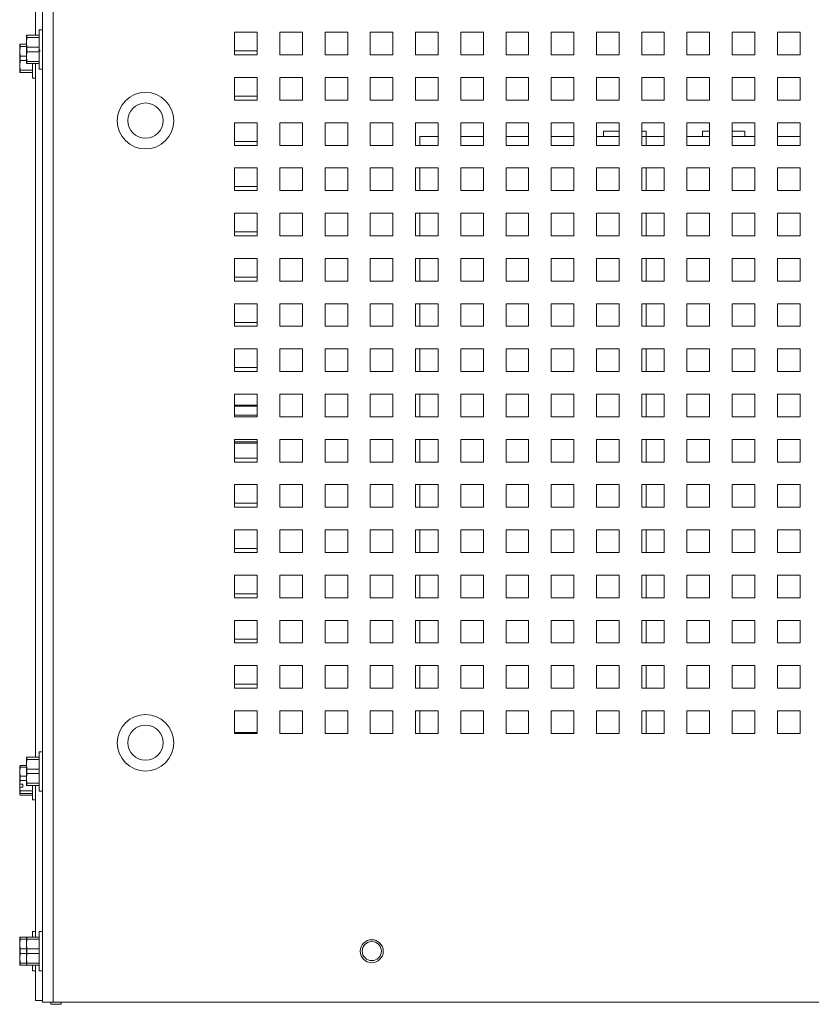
# Model space of a CAD drawing. Header units: inches. Extents: x 1 to 109, y 1 to 85.
# Tile 7 of 65: x 44.52 to 50.36, y 11.06 to 18.32. Entities that reach past the tile are written whole.
import ezdxf

# ---------------------------------------------------------------- set-up
doc = ezdxf.new("R2010")
doc.units = ezdxf.units.IN
doc.header["$MEASUREMENT"] = 0

msp = doc.modelspace()

# ---------------------------------------------------------------- linework, layer by layer
at = {"color": 7, "linetype": 'Continuous', "lineweight": 15, "ltscale": 5}
for p, q in [((44.6887, 24.3069), (44.6887, 11.0777)), ((44.7676, 24.2902), (44.7676, 11.0777)), ((44.6389, 23.3117), (44.6389, 18.2009)), ((44.6887, 18.2417), (44.6652, 18.2417)), ((44.6652, 18.2417), (44.6652, 17.9517)), ((46.2721, 18.2235), (46.1054, 18.2235)), ((46.1054, 18.2235), (46.1054, 18.0569)), ((46.2721, 18.0569), (46.2721, 18.2235)), ((46.4387, 18.2235), (46.4387, 18.0569)), ((46.6054, 18.2235), (46.4387, 18.2235)), ((46.6054, 18.0569), (46.6054, 18.2235)), ((46.9387, 18.2235), (46.7721, 18.2235)), ((46.7721, 18.2235), (46.7721, 18.0569)), ((46.9387, 18.0569), (46.9387, 18.2235)), ((47.1054, 18.2235), (47.1054, 18.0569)), ((47.2721, 18.2235), (47.1054, 18.2235)), ((47.2721, 18.0569), (47.2721, 18.2235)), ((47.6054, 18.2235), (47.4387, 18.2235)), ((47.4387, 18.2235), (47.4387, 18.0569)), ((47.6054, 18.0569), (47.6054, 18.2235)), ((47.9387, 18.2235), (47.7721, 18.2235)), ((47.7721, 18.2235), (47.7721, 18.0569)), ((47.9387, 18.0569), (47.9387, 18.2235)), ((48.2721, 18.2235), (48.1054, 18.2235)), ((48.1054, 18.2235), (48.1054, 18.0569)), ((48.2721, 18.0569), (48.2721, 18.2235)), ((48.6054, 18.2235), (48.4387, 18.2235)), ((48.4387, 18.2235), (48.4387, 18.0569)), ((48.6054, 18.0569), (48.6054, 18.2235)), ((48.9387, 18.2235), (48.7721, 18.2235)), ((48.7721, 18.2235), (48.7721, 18.0569)), ((48.9387, 18.0569), (48.9387, 18.2235)), ((49.2721, 18.2235), (49.1054, 18.2235)), ((49.1054, 18.2235), (49.1054, 18.0569)), ((49.2721, 18.0569), (49.2721, 18.2235)), ((49.6054, 18.2235), (49.4387, 18.2235)), ((49.4387, 18.2235), (49.4387, 18.0569)), ((49.6054, 18.0569), (49.6054, 18.2235)), ((49.9387, 18.2235), (49.7721, 18.2235)), ((49.7721, 18.2235), (49.7721, 18.0569)), ((49.9387, 18.0569), (49.9387, 18.2235)), ((50.2721, 18.2235), (50.1054, 18.2235)), ((50.1054, 18.2235), (50.1054, 18.0569)), ((50.2721, 18.0569), (50.2721, 18.2235)), ((44.5716, 18.2009), (44.5712, 18.2001)), ((44.5712, 18.1488), (44.5712, 18.2001)), ((44.5749, 18.1844), (44.5712, 18.1488)), ((44.5712, 18.0446), (44.5712, 18.1488)), ((44.5712, 18.1488), (44.5749, 18.1131)), ((44.5716, 18.2009), (44.5749, 18.2009)), ((44.5749, 18.2009), (44.5749, 18.1844)), ((44.5749, 18.2009), (44.6652, 18.2009)), ((44.6652, 18.1844), (44.5749, 18.1844)), ((44.5218, 18.1352), (44.5214, 18.1344)), ((44.5214, 18.0831), (44.5214, 18.1344)), ((44.525, 18.1188), (44.5214, 18.0831)), ((44.5214, 17.979), (44.5214, 18.0831)), ((44.5214, 18.0831), (44.525, 18.0475)), ((44.5218, 18.1352), (44.525, 18.1352)), ((44.525, 18.1352), (44.525, 18.1188)), ((44.525, 18.1352), (44.5712, 18.1352)), ((44.5712, 18.1188), (44.525, 18.1188)), ((44.5749, 18.0803), (44.5712, 18.0446)), ((44.5749, 18.1131), (44.5749, 18.0803)), ((44.5749, 18.1131), (44.6652, 18.1131)), ((44.6652, 18.0803), (44.5749, 18.0803)), ((46.2721, 18.086), (46.1056, 18.086)), ((46.1056, 18.086), (46.1056, 18.0569)), ((44.525, 18.0146), (44.5214, 17.979)), ((44.525, 18.0475), (44.525, 18.0146)), ((44.525, 18.0475), (44.5712, 18.0475)), ((44.5712, 18.0146), (44.525, 18.0146)), ((44.5712, 18.0446), (44.5749, 18.009)), ((44.5712, 17.9934), (44.5712, 18.0446)), ((44.5712, 17.9934), (44.5716, 17.9925)), ((44.5749, 17.9925), (44.5716, 17.9925)), ((44.5749, 18.009), (44.6652, 18.009)), ((44.5749, 18.009), (44.5749, 17.9925)), ((44.6652, 17.9925), (44.5749, 17.9925)), ((44.6154, 17.9925), (44.6154, 17.886)), ((44.6389, 17.9925), (44.6389, 12.8817)), ((46.1054, 18.0569), (46.2721, 18.0569)), ((46.4387, 18.0569), (46.6054, 18.0569)), ((46.7721, 18.0569), (46.9387, 18.0569)), ((47.1054, 18.0569), (47.2721, 18.0569)), ((47.4387, 18.0569), (47.6054, 18.0569)), ((47.7721, 18.0569), (47.9387, 18.0569)), ((48.1054, 18.0569), (48.2721, 18.0569)), ((48.4387, 18.0569), (48.6054, 18.0569)), ((48.7721, 18.0569), (48.9387, 18.0569)), ((49.1054, 18.0569), (49.2721, 18.0569)), ((49.4387, 18.0569), (49.6054, 18.0569)), ((49.7721, 18.0569), (49.9387, 18.0569)), ((50.1054, 18.0569), (50.2721, 18.0569)), ((44.5214, 17.979), (44.525, 17.9433)), ((44.5214, 17.9277), (44.5214, 17.979)), ((44.5214, 17.9277), (44.5218, 17.9269)), ((44.525, 17.9269), (44.5218, 17.9269)), ((44.525, 17.9433), (44.6154, 17.9433)), ((44.525, 17.9433), (44.525, 17.9269)), ((44.6154, 17.9269), (44.525, 17.9269)), ((44.6652, 17.9517), (44.6887, 17.9517)), ((44.6154, 17.886), (44.6389, 17.886)), ((46.1054, 17.8902), (46.1054, 17.7235)), ((46.2721, 17.8902), (46.1054, 17.8902)), ((46.2721, 17.7235), (46.2721, 17.8902)), ((46.4387, 17.8902), (46.4387, 17.7235)), ((46.6054, 17.8902), (46.4387, 17.8902)), ((46.6054, 17.7235), (46.6054, 17.8902)), ((46.9387, 17.8902), (46.7721, 17.8902)), ((46.7721, 17.8902), (46.7721, 17.7235)), ((46.9387, 17.7235), (46.9387, 17.8902)), ((47.1054, 17.8902), (47.1054, 17.7235)), ((47.2721, 17.8902), (47.1054, 17.8902)), ((47.2721, 17.7235), (47.2721, 17.8902)), ((47.6054, 17.8902), (47.4387, 17.8902)), ((47.4387, 17.8902), (47.4387, 17.7235)), ((47.6054, 17.7235), (47.6054, 17.8902)), ((47.9387, 17.8902), (47.7721, 17.8902)), ((47.7721, 17.8902), (47.7721, 17.7235)), ((47.9387, 17.7235), (47.9387, 17.8902)), ((48.2721, 17.8902), (48.1054, 17.8902)), ((48.1054, 17.8902), (48.1054, 17.7235)), ((48.2721, 17.7235), (48.2721, 17.8902)), ((48.6054, 17.8902), (48.4387, 17.8902)), ((48.4387, 17.8902), (48.4387, 17.7235)), ((48.6054, 17.7235), (48.6054, 17.8902)), ((48.9387, 17.8902), (48.7721, 17.8902)), ((48.7721, 17.8902), (48.7721, 17.7235)), ((48.9387, 17.7235), (48.9387, 17.8902)), ((49.2721, 17.8902), (49.1054, 17.8902)), ((49.1054, 17.8902), (49.1054, 17.7235)), ((49.2721, 17.7235), (49.2721, 17.8902)), ((49.6054, 17.8902), (49.4387, 17.8902)), ((49.4387, 17.8902), (49.4387, 17.7235)), ((49.6054, 17.7235), (49.6054, 17.8902)), ((49.9387, 17.8902), (49.7721, 17.8902)), ((49.7721, 17.8902), (49.7721, 17.7235)), ((49.9387, 17.7235), (49.9387, 17.8902)), ((50.2721, 17.8902), (50.1054, 17.8902)), ((50.1054, 17.8902), (50.1054, 17.7235)), ((50.2721, 17.7235), (50.2721, 17.8902)), ((46.1054, 17.7235), (46.2721, 17.7235)), ((46.2721, 17.7527), (46.1056, 17.7527)), ((46.1056, 17.7527), (46.1056, 17.7235)), ((46.4387, 17.7235), (46.6054, 17.7235)), ((46.7721, 17.7235), (46.9387, 17.7235)), ((47.1054, 17.7235), (47.2721, 17.7235)), ((47.4387, 17.7235), (47.6054, 17.7235)), ((47.7721, 17.7235), (47.9387, 17.7235)), ((48.1054, 17.7235), (48.2721, 17.7235)), ((48.4387, 17.7235), (48.6054, 17.7235)), ((48.7721, 17.7235), (48.9387, 17.7235)), ((49.1054, 17.7235), (49.2721, 17.7235)), ((49.4387, 17.7235), (49.6054, 17.7235)), ((49.7721, 17.7235), (49.9387, 17.7235)), ((50.1054, 17.7235), (50.2721, 17.7235)), ((46.1054, 17.5569), (46.1054, 17.3902)), ((46.2721, 17.5569), (46.1054, 17.5569)), ((46.2721, 17.3902), (46.2721, 17.5569)), ((46.4387, 17.5569), (46.4387, 17.3902)), ((46.6054, 17.5569), (46.4387, 17.5569)), ((46.6054, 17.3902), (46.6054, 17.5569)), ((46.9387, 17.5569), (46.7721, 17.5569)), ((46.7721, 17.5569), (46.7721, 17.3902)), ((46.9387, 17.3902), (46.9387, 17.5569)), ((47.1054, 17.5569), (47.1054, 17.3902)), ((47.2721, 17.5569), (47.1054, 17.5569)), ((47.2721, 17.3902), (47.2721, 17.5569)), ((47.6054, 17.5569), (47.4387, 17.5569)), ((47.4387, 17.5569), (47.4387, 17.3902)), ((47.6054, 17.3902), (47.6054, 17.5569)), ((47.9387, 17.5569), (47.7721, 17.5569)), ((47.7721, 17.5569), (47.7721, 17.3902)), ((47.9387, 17.3902), (47.9387, 17.5569)), ((48.2721, 17.5569), (48.1054, 17.5569)), ((48.1054, 17.5569), (48.1054, 17.3902)), ((48.2721, 17.3902), (48.2721, 17.5569)), ((48.6054, 17.5569), (48.4387, 17.5569)), ((48.4387, 17.5569), (48.4387, 17.3902)), ((48.6054, 17.3902), (48.6054, 17.5569)), ((48.9387, 17.5569), (48.7721, 17.5569)), ((48.7721, 17.5569), (48.7721, 17.3902)), ((48.9387, 17.3902), (48.9387, 17.5569)), ((49.2721, 17.5569), (49.1054, 17.5569)), ((49.1054, 17.5569), (49.1054, 17.3902)), ((49.2721, 17.3902), (49.2721, 17.5569)), ((49.6054, 17.5569), (49.4387, 17.5569)), ((49.4387, 17.5569), (49.4387, 17.3902)), ((49.6054, 17.3902), (49.6054, 17.5569)), ((49.9387, 17.5569), (49.7721, 17.5569)), ((49.7721, 17.5569), (49.7721, 17.3902)), ((49.9387, 17.3902), (49.9387, 17.5569)), ((50.2721, 17.5569), (50.1054, 17.5569)), ((50.1054, 17.5569), (50.1054, 17.3902)), ((50.2721, 17.3902), (50.2721, 17.5569)), ((48.8246, 17.4935), (48.8246, 17.4544)), ((48.8246, 17.4935), (48.9387, 17.4935)), ((49.1054, 17.4935), (49.1371, 17.4935)), ((49.1371, 17.4935), (49.1371, 17.4544)), ((49.5538, 17.4935), (49.5538, 17.4544)), ((49.5538, 17.4935), (49.6054, 17.4935)), ((49.7721, 17.4935), (49.8663, 17.4935)), ((49.8663, 17.4935), (49.8663, 17.4544)), ((46.2721, 17.4194), (46.1056, 17.4194)), ((46.1056, 17.4194), (46.1056, 17.3902)), ((47.4712, 17.3902), (47.4712, 17.4544)), ((47.4712, 17.4544), (47.6054, 17.4544)), ((47.7721, 17.4544), (47.9387, 17.4544)), ((48.1054, 17.4544), (48.2721, 17.4544)), ((48.4387, 17.4544), (48.6054, 17.4544)), ((48.7721, 17.4544), (48.8246, 17.4544)), ((48.8246, 17.4544), (48.9387, 17.4544)), ((49.1054, 17.4544), (49.1371, 17.4544)), ((49.1371, 17.4544), (49.1379, 17.4544)), ((49.1379, 17.4544), (49.2721, 17.4544)), ((49.4387, 17.4544), (49.5538, 17.4544)), ((49.5538, 17.4544), (49.6054, 17.4544)), ((49.7721, 17.4544), (49.8663, 17.4544)), ((49.8663, 17.4544), (49.9387, 17.4544)), ((50.1054, 17.4544), (50.2721, 17.4544)), ((46.1054, 17.3902), (46.2721, 17.3902)), ((46.4387, 17.3902), (46.6054, 17.3902)), ((46.7721, 17.3902), (46.9387, 17.3902)), ((47.1054, 17.3902), (47.2721, 17.3902)), ((47.4387, 17.3902), (47.6054, 17.3902)), ((47.7721, 17.3902), (47.9387, 17.3902)), ((48.1054, 17.3902), (48.2721, 17.3902)), ((48.4387, 17.3902), (48.6054, 17.3902)), ((48.7721, 17.3902), (48.9387, 17.3902)), ((49.1054, 17.3902), (49.2721, 17.3902)), ((49.4387, 17.3902), (49.6054, 17.3902)), ((49.7721, 17.3902), (49.9387, 17.3902)), ((50.1054, 17.3902), (50.2721, 17.3902)), ((46.1054, 17.2235), (46.1054, 17.0569)), ((46.2721, 17.2235), (46.1054, 17.2235)), ((46.2721, 17.0569), (46.2721, 17.2235)), ((46.4387, 17.2235), (46.4387, 17.0569)), ((46.6054, 17.2235), (46.4387, 17.2235)), ((46.6054, 17.0569), (46.6054, 17.2235)), ((46.9387, 17.2235), (46.7721, 17.2235)), ((46.7721, 17.2235), (46.7721, 17.0569)), ((46.9387, 17.0569), (46.9387, 17.2235)), ((47.1054, 17.2235), (47.1054, 17.0569)), ((47.2721, 17.2235), (47.1054, 17.2235)), ((47.2721, 17.0569), (47.2721, 17.2235)), ((47.6054, 17.2235), (47.4387, 17.2235)), ((47.4387, 17.2235), (47.4387, 17.0569)), ((47.4712, 17.0569), (47.4712, 17.2235)), ((47.6054, 17.0569), (47.6054, 17.2235)), ((47.9387, 17.2235), (47.7721, 17.2235)), ((47.7721, 17.2235), (47.7721, 17.0569)), ((47.9387, 17.0569), (47.9387, 17.2235)), ((48.2721, 17.2235), (48.1054, 17.2235)), ((48.1054, 17.2235), (48.1054, 17.0569)), ((48.2721, 17.0569), (48.2721, 17.2235)), ((48.6054, 17.2235), (48.4387, 17.2235)), ((48.4387, 17.2235), (48.4387, 17.0569)), ((48.6054, 17.0569), (48.6054, 17.2235)), ((48.9387, 17.2235), (48.7721, 17.2235)), ((48.7721, 17.2235), (48.7721, 17.0569)), ((48.9387, 17.0569), (48.9387, 17.2235)), ((49.2721, 17.2235), (49.1054, 17.2235)), ((49.1054, 17.2235), (49.1054, 17.0569)), ((49.2721, 17.0569), (49.2721, 17.2235)), ((49.6054, 17.2235), (49.4387, 17.2235)), ((49.4387, 17.2235), (49.4387, 17.0569)), ((49.6054, 17.0569), (49.6054, 17.2235)), ((49.9387, 17.2235), (49.7721, 17.2235)), ((49.7721, 17.2235), (49.7721, 17.0569)), ((49.9387, 17.0569), (49.9387, 17.2235)), ((50.2721, 17.2235), (50.1054, 17.2235)), ((50.1054, 17.2235), (50.1054, 17.0569)), ((50.2721, 17.0569), (50.2721, 17.2235)), ((46.1054, 17.0569), (46.2721, 17.0569)), ((46.2721, 17.086), (46.1056, 17.086)), ((46.1056, 17.086), (46.1056, 17.0569)), ((46.4387, 17.0569), (46.6054, 17.0569)), ((46.7721, 17.0569), (46.9387, 17.0569)), ((47.1054, 17.0569), (47.2721, 17.0569)), ((47.4387, 17.0569), (47.6054, 17.0569)), ((47.7721, 17.0569), (47.9387, 17.0569)), ((48.1054, 17.0569), (48.2721, 17.0569)), ((48.4387, 17.0569), (48.6054, 17.0569)), ((48.7721, 17.0569), (48.9387, 17.0569)), ((49.1054, 17.0569), (49.2721, 17.0569)), ((49.4387, 17.0569), (49.6054, 17.0569)), ((49.7721, 17.0569), (49.9387, 17.0569)), ((50.1054, 17.0569), (50.2721, 17.0569)), ((46.1054, 16.8902), (46.1054, 16.7235)), ((46.2721, 16.8902), (46.1054, 16.8902)), ((46.2721, 16.7235), (46.2721, 16.8902)), ((46.4387, 16.8902), (46.4387, 16.7235)), ((46.6054, 16.8902), (46.4387, 16.8902)), ((46.6054, 16.7235), (46.6054, 16.8902)), ((46.9387, 16.8902), (46.7721, 16.8902)), ((46.7721, 16.8902), (46.7721, 16.7235)), ((46.9387, 16.7235), (46.9387, 16.8902)), ((47.1054, 16.8902), (47.1054, 16.7235)), ((47.2721, 16.8902), (47.1054, 16.8902)), ((47.2721, 16.7235), (47.2721, 16.8902)), ((47.6054, 16.8902), (47.4387, 16.8902)), ((47.4387, 16.8902), (47.4387, 16.7235)), ((47.4712, 16.7235), (47.4712, 16.8902)), ((47.6054, 16.7235), (47.6054, 16.8902)), ((47.9387, 16.8902), (47.7721, 16.8902)), ((47.7721, 16.8902), (47.7721, 16.7235)), ((47.9387, 16.7235), (47.9387, 16.8902)), ((48.2721, 16.8902), (48.1054, 16.8902)), ((48.1054, 16.8902), (48.1054, 16.7235)), ((48.2721, 16.7235), (48.2721, 16.8902)), ((48.6054, 16.8902), (48.4387, 16.8902)), ((48.4387, 16.8902), (48.4387, 16.7235)), ((48.6054, 16.7235), (48.6054, 16.8902)), ((48.9387, 16.8902), (48.7721, 16.8902)), ((48.7721, 16.8902), (48.7721, 16.7235)), ((48.9387, 16.7235), (48.9387, 16.8902)), ((49.2721, 16.8902), (49.1054, 16.8902)), ((49.1054, 16.8902), (49.1054, 16.7235)), ((49.2721, 16.7235), (49.2721, 16.8902)), ((49.6054, 16.8902), (49.4387, 16.8902)), ((49.4387, 16.8902), (49.4387, 16.7235)), ((49.6054, 16.7235), (49.6054, 16.8902)), ((49.9387, 16.8902), (49.7721, 16.8902)), ((49.7721, 16.8902), (49.7721, 16.7235)), ((49.9387, 16.7235), (49.9387, 16.8902)), ((50.2721, 16.8902), (50.1054, 16.8902)), ((50.1054, 16.8902), (50.1054, 16.7235)), ((50.2721, 16.7235), (50.2721, 16.8902)), ((46.1054, 16.7235), (46.2721, 16.7235)), ((46.2721, 16.7527), (46.1056, 16.7527)), ((46.1056, 16.7527), (46.1056, 16.7235)), ((46.4387, 16.7235), (46.6054, 16.7235)), ((46.7721, 16.7235), (46.9387, 16.7235)), ((47.1054, 16.7235), (47.2721, 16.7235)), ((47.4387, 16.7235), (47.6054, 16.7235)), ((47.7721, 16.7235), (47.9387, 16.7235)), ((48.1054, 16.7235), (48.2721, 16.7235)), ((48.4387, 16.7235), (48.6054, 16.7235)), ((48.7721, 16.7235), (48.9387, 16.7235)), ((49.1054, 16.7235), (49.2721, 16.7235)), ((49.4387, 16.7235), (49.6054, 16.7235)), ((49.7721, 16.7235), (49.9387, 16.7235)), ((50.1054, 16.7235), (50.2721, 16.7235)), ((46.1054, 16.5569), (46.1054, 16.3902)), ((46.2721, 16.5569), (46.1054, 16.5569)), ((46.2721, 16.3902), (46.2721, 16.5569)), ((46.4387, 16.5569), (46.4387, 16.3902)), ((46.6054, 16.5569), (46.4387, 16.5569)), ((46.6054, 16.3902), (46.6054, 16.5569)), ((46.9387, 16.5569), (46.7721, 16.5569)), ((46.7721, 16.5569), (46.7721, 16.3902)), ((46.9387, 16.3902), (46.9387, 16.5569)), ((47.1054, 16.5569), (47.1054, 16.3902)), ((47.2721, 16.5569), (47.1054, 16.5569)), ((47.2721, 16.3902), (47.2721, 16.5569)), ((47.6054, 16.5569), (47.4387, 16.5569)), ((47.4387, 16.5569), (47.4387, 16.3902)), ((47.4712, 16.3902), (47.4712, 16.5569)), ((47.6054, 16.3902), (47.6054, 16.5569)), ((47.9387, 16.5569), (47.7721, 16.5569)), ((47.7721, 16.5569), (47.7721, 16.3902)), ((47.9387, 16.3902), (47.9387, 16.5569)), ((48.2721, 16.5569), (48.1054, 16.5569)), ((48.1054, 16.5569), (48.1054, 16.3902)), ((48.2721, 16.3902), (48.2721, 16.5569)), ((48.6054, 16.5569), (48.4387, 16.5569)), ((48.4387, 16.5569), (48.4387, 16.3902)), ((48.6054, 16.3902), (48.6054, 16.5569)), ((48.9387, 16.5569), (48.7721, 16.5569)), ((48.7721, 16.5569), (48.7721, 16.3902)), ((48.9387, 16.3902), (48.9387, 16.5569)), ((49.2721, 16.5569), (49.1054, 16.5569)), ((49.1054, 16.5569), (49.1054, 16.3902)), ((49.2721, 16.3902), (49.2721, 16.5569)), ((49.6054, 16.5569), (49.4387, 16.5569)), ((49.4387, 16.5569), (49.4387, 16.3902)), ((49.6054, 16.3902), (49.6054, 16.5569)), ((49.9387, 16.5569), (49.7721, 16.5569)), ((49.7721, 16.5569), (49.7721, 16.3902)), ((49.9387, 16.3902), (49.9387, 16.5569)), ((50.2721, 16.5569), (50.1054, 16.5569)), ((50.1054, 16.5569), (50.1054, 16.3902)), ((50.2721, 16.3902), (50.2721, 16.5569)), ((46.2721, 16.4194), (46.1056, 16.4194)), ((46.1056, 16.4194), (46.1056, 16.3902)), ((46.1054, 16.3902), (46.2721, 16.3902)), ((46.4387, 16.3902), (46.6054, 16.3902)), ((46.7721, 16.3902), (46.9387, 16.3902)), ((47.1054, 16.3902), (47.2721, 16.3902)), ((47.4387, 16.3902), (47.6054, 16.3902)), ((47.7721, 16.3902), (47.9387, 16.3902)), ((48.1054, 16.3902), (48.2721, 16.3902)), ((48.4387, 16.3902), (48.6054, 16.3902)), ((48.7721, 16.3902), (48.9387, 16.3902)), ((49.1054, 16.3902), (49.2721, 16.3902)), ((49.4387, 16.3902), (49.6054, 16.3902)), ((49.7721, 16.3902), (49.9387, 16.3902)), ((50.1054, 16.3902), (50.2721, 16.3902)), ((46.1054, 16.2235), (46.1054, 16.0569)), ((46.2721, 16.2235), (46.1054, 16.2235)), ((46.2721, 16.0569), (46.2721, 16.2235)), ((46.4387, 16.2235), (46.4387, 16.0569)), ((46.6054, 16.2235), (46.4387, 16.2235)), ((46.6054, 16.0569), (46.6054, 16.2235)), ((46.9387, 16.2235), (46.7721, 16.2235)), ((46.7721, 16.2235), (46.7721, 16.0569)), ((46.9387, 16.0569), (46.9387, 16.2235)), ((47.1054, 16.2235), (47.1054, 16.0569)), ((47.2721, 16.2235), (47.1054, 16.2235)), ((47.2721, 16.0569), (47.2721, 16.2235)), ((47.6054, 16.2235), (47.4387, 16.2235)), ((47.4387, 16.2235), (47.4387, 16.0569)), ((47.4712, 16.0569), (47.4712, 16.2235)), ((47.6054, 16.0569), (47.6054, 16.2235)), ((47.9387, 16.2235), (47.7721, 16.2235)), ((47.7721, 16.2235), (47.7721, 16.0569)), ((47.9387, 16.0569), (47.9387, 16.2235)), ((48.2721, 16.2235), (48.1054, 16.2235)), ((48.1054, 16.2235), (48.1054, 16.0569)), ((48.2721, 16.0569), (48.2721, 16.2235)), ((48.6054, 16.2235), (48.4387, 16.2235)), ((48.4387, 16.2235), (48.4387, 16.0569)), ((48.6054, 16.0569), (48.6054, 16.2235)), ((48.9387, 16.2235), (48.7721, 16.2235)), ((48.7721, 16.2235), (48.7721, 16.0569)), ((48.9387, 16.0569), (48.9387, 16.2235)), ((49.2721, 16.2235), (49.1054, 16.2235)), ((49.1054, 16.2235), (49.1054, 16.0569)), ((49.2721, 16.0569), (49.2721, 16.2235)), ((49.6054, 16.2235), (49.4387, 16.2235)), ((49.4387, 16.2235), (49.4387, 16.0569)), ((49.6054, 16.0569), (49.6054, 16.2235)), ((49.9387, 16.2235), (49.7721, 16.2235)), ((49.7721, 16.2235), (49.7721, 16.0569)), ((49.9387, 16.0569), (49.9387, 16.2235)), ((50.2721, 16.2235), (50.1054, 16.2235)), ((50.1054, 16.2235), (50.1054, 16.0569)), ((50.2721, 16.0569), (50.2721, 16.2235)), ((46.1054, 16.0569), (46.2721, 16.0569)), ((46.2721, 16.086), (46.1056, 16.086)), ((46.1056, 16.086), (46.1056, 16.0569)), ((46.4387, 16.0569), (46.6054, 16.0569)), ((46.7721, 16.0569), (46.9387, 16.0569)), ((47.1054, 16.0569), (47.2721, 16.0569)), ((47.4387, 16.0569), (47.6054, 16.0569)), ((47.7721, 16.0569), (47.9387, 16.0569)), ((48.1054, 16.0569), (48.2721, 16.0569)), ((48.4387, 16.0569), (48.6054, 16.0569)), ((48.7721, 16.0569), (48.9387, 16.0569)), ((49.1054, 16.0569), (49.2721, 16.0569)), ((49.4387, 16.0569), (49.6054, 16.0569)), ((49.7721, 16.0569), (49.9387, 16.0569)), ((50.1054, 16.0569), (50.2721, 16.0569)), ((46.1054, 15.8902), (46.1054, 15.7235)), ((46.2721, 15.8902), (46.1054, 15.8902)), ((46.2721, 15.7235), (46.2721, 15.8902)), ((46.4387, 15.8902), (46.4387, 15.7235)), ((46.6054, 15.8902), (46.4387, 15.8902)), ((46.6054, 15.7235), (46.6054, 15.8902)), ((46.9387, 15.8902), (46.7721, 15.8902)), ((46.7721, 15.8902), (46.7721, 15.7235)), ((46.9387, 15.7235), (46.9387, 15.8902)), ((47.1054, 15.8902), (47.1054, 15.7235)), ((47.2721, 15.8902), (47.1054, 15.8902)), ((47.2721, 15.7235), (47.2721, 15.8902)), ((47.6054, 15.8902), (47.4387, 15.8902)), ((47.4387, 15.8902), (47.4387, 15.7235)), ((47.4712, 15.7235), (47.4712, 15.8902)), ((47.6054, 15.7235), (47.6054, 15.8902)), ((47.9387, 15.8902), (47.7721, 15.8902)), ((47.7721, 15.8902), (47.7721, 15.7235)), ((47.9387, 15.7235), (47.9387, 15.8902)), ((48.2721, 15.8902), (48.1054, 15.8902)), ((48.1054, 15.8902), (48.1054, 15.7235)), ((48.2721, 15.7235), (48.2721, 15.8902)), ((48.6054, 15.8902), (48.4387, 15.8902)), ((48.4387, 15.8902), (48.4387, 15.7235)), ((48.6054, 15.7235), (48.6054, 15.8902)), ((48.9387, 15.8902), (48.7721, 15.8902)), ((48.7721, 15.8902), (48.7721, 15.7235)), ((48.9387, 15.7235), (48.9387, 15.8902)), ((49.2721, 15.8902), (49.1054, 15.8902)), ((49.1054, 15.8902), (49.1054, 15.7235)), ((49.2721, 15.7235), (49.2721, 15.8902)), ((49.6054, 15.8902), (49.4387, 15.8902)), ((49.4387, 15.8902), (49.4387, 15.7235)), ((49.6054, 15.7235), (49.6054, 15.8902)), ((49.9387, 15.8902), (49.7721, 15.8902)), ((49.7721, 15.8902), (49.7721, 15.7235)), ((49.9387, 15.7235), (49.9387, 15.8902)), ((50.2721, 15.8902), (50.1054, 15.8902)), ((50.1054, 15.8902), (50.1054, 15.7235)), ((50.2721, 15.7235), (50.2721, 15.8902)), ((46.2721, 15.7527), (46.1056, 15.7527)), ((46.1056, 15.7527), (46.1056, 15.7235)), ((46.1054, 15.7235), (46.2721, 15.7235)), ((46.4387, 15.7235), (46.6054, 15.7235)), ((46.7721, 15.7235), (46.9387, 15.7235)), ((47.1054, 15.7235), (47.2721, 15.7235)), ((47.4387, 15.7235), (47.6054, 15.7235)), ((47.7721, 15.7235), (47.9387, 15.7235)), ((48.1054, 15.7235), (48.2721, 15.7235)), ((48.4387, 15.7235), (48.6054, 15.7235)), ((48.7721, 15.7235), (48.9387, 15.7235)), ((49.1054, 15.7235), (49.2721, 15.7235)), ((49.4387, 15.7235), (49.6054, 15.7235)), ((49.7721, 15.7235), (49.9387, 15.7235)), ((50.1054, 15.7235), (50.2721, 15.7235)), ((46.1054, 15.5569), (46.1054, 15.3902)), ((46.2721, 15.5569), (46.1054, 15.5569)), ((46.2721, 15.3902), (46.2721, 15.5569)), ((46.4387, 15.5569), (46.4387, 15.3902)), ((46.6054, 15.5569), (46.4387, 15.5569)), ((46.6054, 15.3902), (46.6054, 15.5569)), ((46.9387, 15.5569), (46.7721, 15.5569)), ((46.7721, 15.5569), (46.7721, 15.3902)), ((46.9387, 15.3902), (46.9387, 15.5569)), ((47.1054, 15.5569), (47.1054, 15.3902)), ((47.2721, 15.5569), (47.1054, 15.5569)), ((47.2721, 15.3902), (47.2721, 15.5569)), ((47.6054, 15.5569), (47.4387, 15.5569)), ((47.4387, 15.5569), (47.4387, 15.3902)), ((47.4712, 15.3902), (47.4712, 15.5569)), ((47.6054, 15.3902), (47.6054, 15.5569)), ((47.9387, 15.5569), (47.7721, 15.5569)), ((47.7721, 15.5569), (47.7721, 15.3902)), ((47.9387, 15.3902), (47.9387, 15.5569)), ((48.2721, 15.5569), (48.1054, 15.5569)), ((48.1054, 15.5569), (48.1054, 15.3902)), ((48.2721, 15.3902), (48.2721, 15.5569)), ((48.6054, 15.5569), (48.4387, 15.5569)), ((48.4387, 15.5569), (48.4387, 15.3902)), ((48.6054, 15.3902), (48.6054, 15.5569)), ((48.9387, 15.5569), (48.7721, 15.5569)), ((48.7721, 15.5569), (48.7721, 15.3902)), ((48.9387, 15.3902), (48.9387, 15.5569)), ((49.2721, 15.5569), (49.1054, 15.5569)), ((49.1054, 15.5569), (49.1054, 15.3902)), ((49.2721, 15.3902), (49.2721, 15.5569)), ((49.6054, 15.5569), (49.4387, 15.5569)), ((49.4387, 15.5569), (49.4387, 15.3902)), ((49.6054, 15.3902), (49.6054, 15.5569)), ((49.9387, 15.5569), (49.7721, 15.5569)), ((49.7721, 15.5569), (49.7721, 15.3902)), ((49.9387, 15.3902), (49.9387, 15.5569)), ((50.2721, 15.5569), (50.1054, 15.5569)), ((50.1054, 15.5569), (50.1054, 15.3902)), ((50.2721, 15.3902), (50.2721, 15.5569)), ((46.2721, 15.476), (46.1054, 15.476)), ((46.1054, 15.3902), (46.2721, 15.3902)), ((46.4387, 15.3902), (46.6054, 15.3902)), ((46.7721, 15.3902), (46.9387, 15.3902)), ((47.1054, 15.3902), (47.2721, 15.3902)), ((47.4387, 15.3902), (47.6054, 15.3902)), ((47.7721, 15.3902), (47.9387, 15.3902)), ((48.1054, 15.3902), (48.2721, 15.3902)), ((48.4387, 15.3902), (48.6054, 15.3902)), ((48.7721, 15.3902), (48.9387, 15.3902)), ((49.1054, 15.3902), (49.2721, 15.3902)), ((49.4387, 15.3902), (49.6054, 15.3902)), ((49.7721, 15.3902), (49.9387, 15.3902)), ((50.1054, 15.3902), (50.2721, 15.3902)), ((46.1054, 15.2235), (46.1054, 15.0569)), ((46.2721, 15.2235), (46.1054, 15.2235)), ((46.1054, 15.196), (46.2721, 15.196)), ((46.2721, 15.0569), (46.2721, 15.2235)), ((46.4387, 15.2235), (46.4387, 15.0569)), ((46.6054, 15.2235), (46.4387, 15.2235)), ((46.6054, 15.0569), (46.6054, 15.2235)), ((46.7721, 15.2235), (46.7721, 15.0569)), ((46.9387, 15.2235), (46.7721, 15.2235)), ((46.9387, 15.0569), (46.9387, 15.2235)), ((47.1054, 15.2235), (47.1054, 15.0569)), ((47.2721, 15.2235), (47.1054, 15.2235)), ((47.2721, 15.0569), (47.2721, 15.2235)), ((47.6054, 15.2235), (47.4387, 15.2235)), ((47.4387, 15.2235), (47.4387, 15.0569)), ((47.4712, 15.0569), (47.4712, 15.2235)), ((47.6054, 15.0569), (47.6054, 15.2235)), ((47.9387, 15.2235), (47.7721, 15.2235)), ((47.7721, 15.2235), (47.7721, 15.0569)), ((47.9387, 15.0569), (47.9387, 15.2235)), ((48.2721, 15.2235), (48.1054, 15.2235)), ((48.1054, 15.2235), (48.1054, 15.0569)), ((48.2721, 15.0569), (48.2721, 15.2235)), ((48.6054, 15.2235), (48.4387, 15.2235)), ((48.4387, 15.2235), (48.4387, 15.0569)), ((48.6054, 15.0569), (48.6054, 15.2235)), ((48.9387, 15.2235), (48.7721, 15.2235)), ((48.7721, 15.2235), (48.7721, 15.0569)), ((48.9387, 15.0569), (48.9387, 15.2235)), ((49.2721, 15.2235), (49.1054, 15.2235)), ((49.1054, 15.2235), (49.1054, 15.0569)), ((49.2721, 15.0569), (49.2721, 15.2235)), ((49.6054, 15.2235), (49.4387, 15.2235)), ((49.4387, 15.2235), (49.4387, 15.0569)), ((49.6054, 15.0569), (49.6054, 15.2235)), ((49.9387, 15.2235), (49.7721, 15.2235)), ((49.7721, 15.2235), (49.7721, 15.0569)), ((49.9387, 15.0569), (49.9387, 15.2235)), ((50.2721, 15.2235), (50.1054, 15.2235)), ((50.1054, 15.2235), (50.1054, 15.0569)), ((50.2721, 15.0569), (50.2721, 15.2235)), ((46.1054, 15.0569), (46.2721, 15.0569)), ((46.2721, 15.086), (46.1056, 15.086)), ((46.1056, 15.086), (46.1056, 15.0569)), ((46.4387, 15.0569), (46.6054, 15.0569)), ((46.7721, 15.0569), (46.9387, 15.0569)), ((47.1054, 15.0569), (47.2721, 15.0569)), ((47.4387, 15.0569), (47.6054, 15.0569)), ((47.7721, 15.0569), (47.9387, 15.0569)), ((48.1054, 15.0569), (48.2721, 15.0569)), ((48.4387, 15.0569), (48.6054, 15.0569)), ((48.7721, 15.0569), (48.9387, 15.0569)), ((49.1054, 15.0569), (49.2721, 15.0569)), ((49.4387, 15.0569), (49.6054, 15.0569)), ((49.7721, 15.0569), (49.9387, 15.0569)), ((50.1054, 15.0569), (50.2721, 15.0569)), ((46.1054, 14.8902), (46.1054, 14.7235)), ((46.2721, 14.8902), (46.1054, 14.8902)), ((46.2721, 14.7235), (46.2721, 14.8902)), ((46.4387, 14.8902), (46.4387, 14.7235)), ((46.6054, 14.8902), (46.4387, 14.8902)), ((46.6054, 14.7235), (46.6054, 14.8902)), ((46.7721, 14.8902), (46.7721, 14.7235)), ((46.9387, 14.8902), (46.7721, 14.8902)), ((46.9387, 14.7235), (46.9387, 14.8902)), ((47.2721, 14.8902), (47.1054, 14.8902)), ((47.1054, 14.8902), (47.1054, 14.7235)), ((47.2721, 14.7235), (47.2721, 14.8902)), ((47.6054, 14.8902), (47.4387, 14.8902)), ((47.4387, 14.8902), (47.4387, 14.7235)), ((47.4712, 14.7235), (47.4712, 14.8902)), ((47.6054, 14.7235), (47.6054, 14.8902)), ((47.9387, 14.8902), (47.7721, 14.8902)), ((47.7721, 14.8902), (47.7721, 14.7235)), ((47.9387, 14.7235), (47.9387, 14.8902)), ((48.2721, 14.8902), (48.1054, 14.8902)), ((48.1054, 14.8902), (48.1054, 14.7235)), ((48.2721, 14.7235), (48.2721, 14.8902)), ((48.6054, 14.8902), (48.4387, 14.8902)), ((48.4387, 14.8902), (48.4387, 14.7235)), ((48.6054, 14.7235), (48.6054, 14.8902)), ((48.9387, 14.8902), (48.7721, 14.8902)), ((48.7721, 14.8902), (48.7721, 14.7235)), ((48.9387, 14.7235), (48.9387, 14.8902)), ((49.2721, 14.8902), (49.1054, 14.8902)), ((49.1054, 14.8902), (49.1054, 14.7235)), ((49.2721, 14.7235), (49.2721, 14.8902)), ((49.6054, 14.8902), (49.4387, 14.8902)), ((49.4387, 14.8902), (49.4387, 14.7235)), ((49.6054, 14.7235), (49.6054, 14.8902)), ((49.9387, 14.8902), (49.7721, 14.8902)), ((49.7721, 14.8902), (49.7721, 14.7235)), ((49.9387, 14.7235), (49.9387, 14.8902)), ((50.2721, 14.8902), (50.1054, 14.8902)), ((50.1054, 14.8902), (50.1054, 14.7235)), ((50.2721, 14.7235), (50.2721, 14.8902)), ((46.2721, 14.7527), (46.1056, 14.7527)), ((46.1056, 14.7527), (46.1056, 14.7235)), ((46.1054, 14.7235), (46.2721, 14.7235)), ((46.4387, 14.7235), (46.6054, 14.7235)), ((46.7721, 14.7235), (46.9387, 14.7235)), ((47.1054, 14.7235), (47.2721, 14.7235)), ((47.4387, 14.7235), (47.6054, 14.7235)), ((47.7721, 14.7235), (47.9387, 14.7235)), ((48.1054, 14.7235), (48.2721, 14.7235)), ((48.4387, 14.7235), (48.6054, 14.7235)), ((48.7721, 14.7235), (48.9387, 14.7235)), ((49.1054, 14.7235), (49.2721, 14.7235)), ((49.4387, 14.7235), (49.6054, 14.7235)), ((49.7721, 14.7235), (49.9387, 14.7235)), ((50.1054, 14.7235), (50.2721, 14.7235)), ((46.1054, 14.5569), (46.1054, 14.3902)), ((46.2721, 14.5569), (46.1054, 14.5569)), ((46.2721, 14.3902), (46.2721, 14.5569)), ((46.4387, 14.5569), (46.4387, 14.3902)), ((46.6054, 14.5569), (46.4387, 14.5569)), ((46.6054, 14.3902), (46.6054, 14.5569)), ((46.7721, 14.5569), (46.7721, 14.3902)), ((46.9387, 14.5569), (46.7721, 14.5569)), ((46.9387, 14.3902), (46.9387, 14.5569)), ((47.2721, 14.5569), (47.1054, 14.5569)), ((47.1054, 14.5569), (47.1054, 14.3902)), ((47.2721, 14.3902), (47.2721, 14.5569)), ((47.6054, 14.5569), (47.4387, 14.5569)), ((47.4387, 14.5569), (47.4387, 14.3902)), ((47.4712, 14.3902), (47.4712, 14.5569)), ((47.6054, 14.3902), (47.6054, 14.5569)), ((47.9387, 14.5569), (47.7721, 14.5569)), ((47.7721, 14.5569), (47.7721, 14.3902)), ((47.9387, 14.3902), (47.9387, 14.5569)), ((48.2721, 14.5569), (48.1054, 14.5569)), ((48.1054, 14.5569), (48.1054, 14.3902)), ((48.2721, 14.3902), (48.2721, 14.5569)), ((48.6054, 14.5569), (48.4387, 14.5569)), ((48.4387, 14.5569), (48.4387, 14.3902)), ((48.6054, 14.3902), (48.6054, 14.5569)), ((48.9387, 14.5569), (48.7721, 14.5569)), ((48.7721, 14.5569), (48.7721, 14.3902)), ((48.9387, 14.3902), (48.9387, 14.5569)), ((49.2721, 14.5569), (49.1054, 14.5569)), ((49.1054, 14.5569), (49.1054, 14.3902)), ((49.2721, 14.3902), (49.2721, 14.5569)), ((49.6054, 14.5569), (49.4387, 14.5569)), ((49.4387, 14.5569), (49.4387, 14.3902)), ((49.6054, 14.3902), (49.6054, 14.5569)), ((49.9387, 14.5569), (49.7721, 14.5569)), ((49.7721, 14.5569), (49.7721, 14.3902)), ((49.9387, 14.3902), (49.9387, 14.5569)), ((50.2721, 14.5569), (50.1054, 14.5569)), ((50.1054, 14.5569), (50.1054, 14.3902)), ((50.2721, 14.3902), (50.2721, 14.5569)), ((46.1054, 14.3902), (46.2721, 14.3902)), ((46.1056, 14.4194), (46.1056, 14.3902)), ((46.2721, 14.4194), (46.1056, 14.4194)), ((46.4387, 14.3902), (46.6054, 14.3902)), ((46.7721, 14.3902), (46.9387, 14.3902)), ((47.1054, 14.3902), (47.2721, 14.3902)), ((47.4387, 14.3902), (47.6054, 14.3902)), ((47.7721, 14.3902), (47.9387, 14.3902)), ((48.1054, 14.3902), (48.2721, 14.3902)), ((48.4387, 14.3902), (48.6054, 14.3902)), ((48.7721, 14.3902), (48.9387, 14.3902)), ((49.1054, 14.3902), (49.2721, 14.3902)), ((49.4387, 14.3902), (49.6054, 14.3902)), ((49.7721, 14.3902), (49.9387, 14.3902)), ((50.1054, 14.3902), (50.2721, 14.3902)), ((46.1054, 14.2235), (46.1054, 14.0569)), ((46.2721, 14.2235), (46.1054, 14.2235)), ((46.2721, 14.0569), (46.2721, 14.2235)), ((46.4387, 14.2235), (46.4387, 14.0569)), ((46.6054, 14.2235), (46.4387, 14.2235)), ((46.6054, 14.0569), (46.6054, 14.2235)), ((46.9387, 14.2235), (46.7721, 14.2235)), ((46.7721, 14.2235), (46.7721, 14.0569)), ((46.9387, 14.0569), (46.9387, 14.2235)), ((47.2721, 14.2235), (47.1054, 14.2235)), ((47.1054, 14.2235), (47.1054, 14.0569)), ((47.2721, 14.0569), (47.2721, 14.2235)), ((47.6054, 14.2235), (47.4387, 14.2235)), ((47.4387, 14.2235), (47.4387, 14.0569)), ((47.4712, 14.0569), (47.4712, 14.2235)), ((47.6054, 14.0569), (47.6054, 14.2235)), ((47.9387, 14.2235), (47.7721, 14.2235)), ((47.7721, 14.2235), (47.7721, 14.0569)), ((47.9387, 14.0569), (47.9387, 14.2235)), ((48.2721, 14.2235), (48.1054, 14.2235)), ((48.1054, 14.2235), (48.1054, 14.0569)), ((48.2721, 14.0569), (48.2721, 14.2235)), ((48.6054, 14.2235), (48.4387, 14.2235)), ((48.4387, 14.2235), (48.4387, 14.0569)), ((48.6054, 14.0569), (48.6054, 14.2235)), ((48.9387, 14.2235), (48.7721, 14.2235)), ((48.7721, 14.2235), (48.7721, 14.0569)), ((48.9387, 14.0569), (48.9387, 14.2235)), ((49.2721, 14.2235), (49.1054, 14.2235)), ((49.1054, 14.2235), (49.1054, 14.0569)), ((49.2721, 14.0569), (49.2721, 14.2235)), ((49.6054, 14.2235), (49.4387, 14.2235)), ((49.4387, 14.2235), (49.4387, 14.0569)), ((49.6054, 14.0569), (49.6054, 14.2235)), ((49.9387, 14.2235), (49.7721, 14.2235)), ((49.7721, 14.2235), (49.7721, 14.0569)), ((49.9387, 14.0569), (49.9387, 14.2235)), ((50.2721, 14.2235), (50.1054, 14.2235)), ((50.1054, 14.2235), (50.1054, 14.0569)), ((50.2721, 14.0569), (50.2721, 14.2235)), ((46.1056, 14.086), (46.1056, 14.0569)), ((46.2721, 14.086), (46.1056, 14.086)), ((46.1054, 14.0569), (46.2721, 14.0569)), ((46.4387, 14.0569), (46.6054, 14.0569)), ((46.7721, 14.0569), (46.9387, 14.0569)), ((47.1054, 14.0569), (47.2721, 14.0569)), ((47.4387, 14.0569), (47.6054, 14.0569)), ((47.7721, 14.0569), (47.9387, 14.0569)), ((48.1054, 14.0569), (48.2721, 14.0569)), ((48.4387, 14.0569), (48.6054, 14.0569)), ((48.7721, 14.0569), (48.9387, 14.0569)), ((49.1054, 14.0569), (49.2721, 14.0569)), ((49.4387, 14.0569), (49.6054, 14.0569)), ((49.7721, 14.0569), (49.9387, 14.0569)), ((50.1054, 14.0569), (50.2721, 14.0569)), ((46.1054, 13.8902), (46.1054, 13.7235)), ((46.2721, 13.8902), (46.1054, 13.8902)), ((46.2721, 13.7235), (46.2721, 13.8902)), ((46.4387, 13.8902), (46.4387, 13.7235)), ((46.6054, 13.8902), (46.4387, 13.8902)), ((46.6054, 13.7235), (46.6054, 13.8902)), ((46.9387, 13.8902), (46.7721, 13.8902)), ((46.7721, 13.8902), (46.7721, 13.7235)), ((46.9387, 13.7235), (46.9387, 13.8902)), ((47.2721, 13.8902), (47.1054, 13.8902)), ((47.1054, 13.8902), (47.1054, 13.7235)), ((47.2721, 13.7235), (47.2721, 13.8902)), ((47.6054, 13.8902), (47.4387, 13.8902)), ((47.4387, 13.8902), (47.4387, 13.7235)), ((47.4712, 13.7235), (47.4712, 13.8902)), ((47.6054, 13.7235), (47.6054, 13.8902)), ((47.9387, 13.8902), (47.7721, 13.8902)), ((47.7721, 13.8902), (47.7721, 13.7235)), ((47.9387, 13.7235), (47.9387, 13.8902)), ((48.2721, 13.8902), (48.1054, 13.8902)), ((48.1054, 13.8902), (48.1054, 13.7235)), ((48.2721, 13.7235), (48.2721, 13.8902)), ((48.6054, 13.8902), (48.4387, 13.8902)), ((48.4387, 13.8902), (48.4387, 13.7235)), ((48.6054, 13.7235), (48.6054, 13.8902)), ((48.9387, 13.8902), (48.7721, 13.8902)), ((48.7721, 13.8902), (48.7721, 13.7235)), ((48.9387, 13.7235), (48.9387, 13.8902)), ((49.2721, 13.8902), (49.1054, 13.8902)), ((49.1054, 13.8902), (49.1054, 13.7235)), ((49.2721, 13.7235), (49.2721, 13.8902)), ((49.6054, 13.8902), (49.4387, 13.8902)), ((49.4387, 13.8902), (49.4387, 13.7235)), ((49.6054, 13.7235), (49.6054, 13.8902)), ((49.9387, 13.8902), (49.7721, 13.8902)), ((49.7721, 13.8902), (49.7721, 13.7235)), ((49.9387, 13.7235), (49.9387, 13.8902)), ((50.2721, 13.8902), (50.1054, 13.8902)), ((50.1054, 13.8902), (50.1054, 13.7235)), ((50.2721, 13.7235), (50.2721, 13.8902)), ((46.1054, 13.7235), (46.2721, 13.7235)), ((46.1056, 13.7527), (46.1056, 13.7235)), ((46.2721, 13.7527), (46.1056, 13.7527)), ((46.4387, 13.7235), (46.6054, 13.7235)), ((46.7721, 13.7235), (46.9387, 13.7235)), ((47.1054, 13.7235), (47.2721, 13.7235)), ((47.4387, 13.7235), (47.6054, 13.7235)), ((47.7721, 13.7235), (47.9387, 13.7235)), ((48.1054, 13.7235), (48.2721, 13.7235)), ((48.4387, 13.7235), (48.6054, 13.7235)), ((48.7721, 13.7235), (48.9387, 13.7235)), ((49.1054, 13.7235), (49.2721, 13.7235)), ((49.4387, 13.7235), (49.6054, 13.7235)), ((49.7721, 13.7235), (49.9387, 13.7235)), ((50.1054, 13.7235), (50.2721, 13.7235)), ((46.2721, 13.5569), (46.1054, 13.5569)), ((46.1054, 13.5569), (46.1054, 13.3902)), ((46.2721, 13.3902), (46.2721, 13.5569)), ((46.4387, 13.5569), (46.4387, 13.3902)), ((46.6054, 13.5569), (46.4387, 13.5569)), ((46.6054, 13.3902), (46.6054, 13.5569)), ((46.9387, 13.5569), (46.7721, 13.5569)), ((46.7721, 13.5569), (46.7721, 13.3902)), ((46.9387, 13.3902), (46.9387, 13.5569)), ((47.2721, 13.5569), (47.1054, 13.5569)), ((47.1054, 13.5569), (47.1054, 13.3902)), ((47.2721, 13.3902), (47.2721, 13.5569)), ((47.6054, 13.5569), (47.4387, 13.5569)), ((47.4387, 13.5569), (47.4387, 13.3902)), ((47.4712, 13.3902), (47.4712, 13.5569)), ((47.6054, 13.3902), (47.6054, 13.5569)), ((47.9387, 13.5569), (47.7721, 13.5569)), ((47.7721, 13.5569), (47.7721, 13.3902)), ((47.9387, 13.3902), (47.9387, 13.5569)), ((48.2721, 13.5569), (48.1054, 13.5569)), ((48.1054, 13.5569), (48.1054, 13.3902)), ((48.2721, 13.3902), (48.2721, 13.5569)), ((48.6054, 13.5569), (48.4387, 13.5569)), ((48.4387, 13.5569), (48.4387, 13.3902)), ((48.6054, 13.3902), (48.6054, 13.5569)), ((48.9387, 13.5569), (48.7721, 13.5569)), ((48.7721, 13.5569), (48.7721, 13.3902)), ((48.9387, 13.3902), (48.9387, 13.5569)), ((49.2721, 13.5569), (49.1054, 13.5569)), ((49.1054, 13.5569), (49.1054, 13.3902)), ((49.2721, 13.3902), (49.2721, 13.5569)), ((49.6054, 13.5569), (49.4387, 13.5569)), ((49.4387, 13.5569), (49.4387, 13.3902)), ((49.6054, 13.3902), (49.6054, 13.5569)), ((49.9387, 13.5569), (49.7721, 13.5569)), ((49.7721, 13.5569), (49.7721, 13.3902)), ((49.9387, 13.3902), (49.9387, 13.5569)), ((50.2721, 13.5569), (50.1054, 13.5569)), ((50.1054, 13.5569), (50.1054, 13.3902)), ((50.2721, 13.3902), (50.2721, 13.5569)), ((46.1054, 13.3902), (46.2721, 13.3902)), ((46.1056, 13.4194), (46.1056, 13.3902)), ((46.2721, 13.4194), (46.1056, 13.4194)), ((46.4387, 13.3902), (46.6054, 13.3902)), ((46.7721, 13.3902), (46.9387, 13.3902)), ((47.1054, 13.3902), (47.2721, 13.3902)), ((47.4387, 13.3902), (47.6054, 13.3902)), ((47.7721, 13.3902), (47.9387, 13.3902)), ((48.1054, 13.3902), (48.2721, 13.3902)), ((48.4387, 13.3902), (48.6054, 13.3902)), ((48.7721, 13.3902), (48.9387, 13.3902)), ((49.1054, 13.3902), (49.2721, 13.3902)), ((49.4387, 13.3902), (49.6054, 13.3902)), ((49.7721, 13.3902), (49.9387, 13.3902)), ((50.1054, 13.3902), (50.2721, 13.3902)), ((46.2721, 13.2235), (46.1054, 13.2235)), ((46.1054, 13.2235), (46.1054, 13.0569)), ((46.2721, 13.0569), (46.2721, 13.2235)), ((46.4387, 13.2235), (46.4387, 13.0569)), ((46.6054, 13.2235), (46.4387, 13.2235)), ((46.6054, 13.0569), (46.6054, 13.2235)), ((46.9387, 13.2235), (46.7721, 13.2235)), ((46.7721, 13.2235), (46.7721, 13.0569)), ((46.9387, 13.0569), (46.9387, 13.2235)), ((47.2721, 13.2235), (47.1054, 13.2235)), ((47.1054, 13.2235), (47.1054, 13.0569)), ((47.2721, 13.0569), (47.2721, 13.2235)), ((47.6054, 13.2235), (47.4387, 13.2235)), ((47.4387, 13.2235), (47.4387, 13.0569)), ((47.4712, 13.0569), (47.4712, 13.2235)), ((47.6054, 13.0569), (47.6054, 13.2235)), ((47.9387, 13.2235), (47.7721, 13.2235)), ((47.7721, 13.2235), (47.7721, 13.0569)), ((47.9387, 13.0569), (47.9387, 13.2235)), ((48.2721, 13.2235), (48.1054, 13.2235)), ((48.1054, 13.2235), (48.1054, 13.0569)), ((48.2721, 13.0569), (48.2721, 13.2235)), ((48.6054, 13.2235), (48.4387, 13.2235)), ((48.4387, 13.2235), (48.4387, 13.0569)), ((48.6054, 13.0569), (48.6054, 13.2235)), ((48.9387, 13.2235), (48.7721, 13.2235)), ((48.7721, 13.2235), (48.7721, 13.0569)), ((48.9387, 13.0569), (48.9387, 13.2235)), ((49.2721, 13.2235), (49.1054, 13.2235)), ((49.1054, 13.2235), (49.1054, 13.0569)), ((49.2721, 13.0569), (49.2721, 13.2235)), ((49.6054, 13.2235), (49.4387, 13.2235)), ((49.4387, 13.2235), (49.4387, 13.0569)), ((49.6054, 13.0569), (49.6054, 13.2235)), ((49.9387, 13.2235), (49.7721, 13.2235)), ((49.7721, 13.2235), (49.7721, 13.0569)), ((49.9387, 13.0569), (49.9387, 13.2235)), ((50.2721, 13.2235), (50.1054, 13.2235)), ((50.1054, 13.2235), (50.1054, 13.0569)), ((50.2721, 13.0569), (50.2721, 13.2235)), ((46.2721, 13.0635), (46.1054, 13.0635)), ((46.1054, 13.0569), (46.2721, 13.0569)), ((46.4387, 13.0569), (46.6054, 13.0569)), ((46.7721, 13.0569), (46.9387, 13.0569)), ((47.1054, 13.0569), (47.2721, 13.0569)), ((47.4387, 13.0569), (47.6054, 13.0569)), ((47.7721, 13.0569), (47.9387, 13.0569)), ((48.1054, 13.0569), (48.2721, 13.0569)), ((48.4387, 13.0569), (48.6054, 13.0569)), ((48.7721, 13.0569), (48.9387, 13.0569)), ((49.1054, 13.0569), (49.2721, 13.0569)), ((49.4387, 13.0569), (49.6054, 13.0569)), ((49.7721, 13.0569), (49.9387, 13.0569)), ((50.1054, 13.0569), (50.2721, 13.0569)), ((44.6887, 12.9225), (44.6652, 12.9225)), ((44.6652, 12.9225), (44.6652, 12.6325)), ((44.5716, 12.8817), (44.5712, 12.8809)), ((44.5712, 12.8296), (44.5712, 12.8809)), ((44.5749, 12.8653), (44.5712, 12.8296)), ((44.5716, 12.8817), (44.5749, 12.8817)), ((44.5749, 12.8817), (44.5749, 12.8653)), ((44.5749, 12.8817), (44.6652, 12.8817)), ((44.6652, 12.8653), (44.5749, 12.8653)), ((44.5214, 12.8151), (44.525, 12.8205)), ((44.5214, 12.7754), (44.5214, 12.816)), ((44.525, 12.808), (44.5214, 12.7754)), ((44.5214, 12.7754), (44.525, 12.7427)), ((44.5214, 12.6844), (44.5214, 12.7754)), ((44.525, 12.8205), (44.525, 12.808)), ((44.525, 12.8205), (44.5712, 12.8205)), ((44.5712, 12.808), (44.525, 12.808)), ((44.5712, 12.7255), (44.5712, 12.8296)), ((44.5712, 12.8296), (44.5749, 12.794)), ((44.5749, 12.794), (44.5749, 12.7611)), ((44.5749, 12.794), (44.6652, 12.794)), ((44.525, 12.7101), (44.5218, 12.6841)), ((44.525, 12.7427), (44.525, 12.7101)), ((44.525, 12.7427), (44.5712, 12.7427)), ((44.5712, 12.7101), (44.525, 12.7101)), ((44.5749, 12.7611), (44.5712, 12.7255)), ((44.5712, 12.7255), (44.5749, 12.6898)), ((44.5712, 12.6742), (44.5712, 12.7255)), ((44.6652, 12.7611), (44.5749, 12.7611)), ((44.5214, 12.6844), (44.5218, 12.6841)), ((44.5214, 12.6844), (44.5214, 12.6604)), ((44.5214, 12.6604), (44.5214, 12.6086)), ((44.5218, 12.6601), (44.5214, 12.6604)), ((44.5449, 12.6841), (44.5218, 12.6841)), ((44.5449, 12.6601), (44.5218, 12.6601)), ((44.525, 12.6341), (44.6154, 12.6341)), ((44.525, 12.6341), (44.525, 12.614)), ((44.5449, 12.6601), (44.5449, 12.6841)), ((44.5712, 12.6742), (44.5716, 12.6734)), ((44.5749, 12.6734), (44.5716, 12.6734)), ((44.5749, 12.6898), (44.6652, 12.6898)), ((44.5749, 12.6898), (44.5749, 12.6734)), ((44.6652, 12.6734), (44.5749, 12.6734)), ((44.6154, 12.6734), (44.6154, 12.5669)), ((44.6389, 12.6734), (44.6389, 11.5569)), ((44.6652, 12.6325), (44.6887, 12.6325)), ((44.525, 12.614), (44.5214, 12.6086)), ((44.5214, 12.6086), (44.525, 12.6032)), ((44.6154, 12.614), (44.525, 12.614)), ((44.525, 12.6032), (44.6154, 12.6032)), ((44.6154, 12.5669), (44.6389, 12.5669)), ((44.5218, 11.5569), (44.5214, 11.5561)), ((44.5214, 11.5048), (44.5214, 11.5561)), ((44.525, 11.5404), (44.5214, 11.5048)), ((44.5218, 11.5569), (44.525, 11.5569)), ((44.525, 11.5569), (44.525, 11.5404)), ((44.525, 11.5569), (44.5687, 11.5569)), ((44.5712, 11.5404), (44.525, 11.5404)), ((44.5716, 11.5569), (44.5712, 11.5561)), ((44.5712, 11.5048), (44.5712, 11.5561)), ((44.5749, 11.5404), (44.5712, 11.5048)), ((44.5716, 11.5569), (44.5749, 11.5569)), ((44.5749, 11.5569), (44.5749, 11.5404)), ((44.5749, 11.5569), (44.6652, 11.5569)), ((44.6652, 11.5404), (44.5749, 11.5404)), ((44.6389, 11.5977), (44.6154, 11.5977)), ((44.6154, 11.5977), (44.6154, 11.5569)), ((44.6887, 11.5977), (44.6652, 11.5977)), ((44.6652, 11.5977), (44.6652, 11.3077)), ((44.5214, 11.4006), (44.5214, 11.5048)), ((44.5214, 11.5048), (44.525, 11.4691)), ((44.525, 11.4691), (44.525, 11.4363)), ((44.525, 11.4691), (44.5712, 11.4691)), ((44.5712, 11.4006), (44.5712, 11.5048)), ((44.5712, 11.5048), (44.5749, 11.4691)), ((44.5749, 11.4691), (44.5749, 11.4363)), ((44.5749, 11.4691), (44.6652, 11.4691)), ((44.525, 11.4363), (44.5214, 11.4006)), ((44.5214, 11.4006), (44.525, 11.365)), ((44.5214, 11.3494), (44.5214, 11.4006)), ((44.5712, 11.4363), (44.525, 11.4363)), ((44.5749, 11.4363), (44.5712, 11.4006)), ((44.5712, 11.4006), (44.5749, 11.365)), ((44.5712, 11.3494), (44.5712, 11.4006)), ((44.6652, 11.4363), (44.5749, 11.4363)), ((44.5214, 11.3494), (44.5218, 11.3485)), ((44.525, 11.3485), (44.5218, 11.3485)), ((44.525, 11.365), (44.5712, 11.365)), ((44.525, 11.365), (44.525, 11.3485)), ((44.5687, 11.3485), (44.525, 11.3485)), ((44.5712, 11.3494), (44.5716, 11.3485)), ((44.5749, 11.3485), (44.5716, 11.3485)), ((44.5749, 11.365), (44.6652, 11.365)), ((44.5749, 11.365), (44.5749, 11.3485)), ((44.6652, 11.3485), (44.5749, 11.3485)), ((44.6154, 11.3485), (44.6154, 11.3077)), ((44.6389, 11.3485), (44.6389, 11.0902)), ((44.6154, 11.3077), (44.6389, 11.3077)), ((44.6652, 11.3077), (44.6887, 11.3077)), ((44.6389, 11.0902), (44.6887, 11.0902)), ((44.7676, 11.0777), (44.6887, 11.0777)), ((44.7512, 11.0777), (44.7512, 11.0613)), ((44.826, 11.0613), (44.7512, 11.0613)), ((62.2765, 11.0777), (44.7676, 11.0777)), ((44.826, 11.0777), (44.826, 11.0613))]:
    msp.add_line(p, q, dxfattribs=at)
at = {"color": 8, "linetype": 'Continuous', "lineweight": 15, "ltscale": 5}
for p, q in [((49.1379, 17.4544), (49.1379, 17.3902)), ((49.1379, 17.2235), (49.1379, 17.0569)), ((49.1379, 16.8902), (49.1379, 16.7235)), ((49.1379, 16.5569), (49.1379, 16.3902)), ((49.1379, 16.2235), (49.1379, 16.0569)), ((49.1379, 15.8902), (49.1379, 15.7235)), ((49.1379, 15.5569), (49.1379, 15.3902)), ((46.2721, 15.4677), (46.1054, 15.4677)), ((46.2721, 15.4022), (46.1054, 15.4022)), ((46.1054, 15.2044), (46.2721, 15.2044)), ((49.1379, 15.2235), (49.1379, 15.0569)), ((49.1379, 14.8902), (49.1379, 14.7235)), ((49.1379, 14.5569), (49.1379, 14.3902)), ((49.1379, 14.2235), (49.1379, 14.0569)), ((49.1379, 13.8902), (49.1379, 13.7235)), ((49.1379, 13.5569), (49.1379, 13.3902)), ((49.1379, 13.2235), (49.1379, 13.0569))]:
    msp.add_line(p, q, dxfattribs=at)
at = {"color": 7, "linetype": 'Continuous', "lineweight": 15, "ltscale": 25}
for centre, radius in [((45.4487, 17.5719), 0.2083), ((45.4486, 17.5722), 0.13), ((45.4487, 12.9885), 0.2083), ((45.4486, 12.9889), 0.13), ((47.1162, 11.4525), 0.0846), ((47.1162, 11.4535), 0.0705)]:
    msp.add_circle(centre, radius, dxfattribs=at)
at = {"color": 7, "linetype": 'Continuous', "lineweight": 15, "ltscale": 5}
for points, knots in [([(44.672, 18.0848), (44.6706, 18.0872), (44.6679, 18.0919), (44.6651, 18.0966), (44.6637, 18.099)], [0, 0, 0, 0, 0.499663, 1, 1, 1, 1]), ([(44.5218, 12.6601), (44.5224, 12.6528), (44.5232, 12.6441), (44.5248, 12.6355), (44.525, 12.6341)], [0, 0, 0, 0, 0.831706, 1, 1, 1, 1])]:
    msp.add_open_spline(points, degree=3, knots=knots, dxfattribs=at)

doc.saveas('drawing.dxf')
